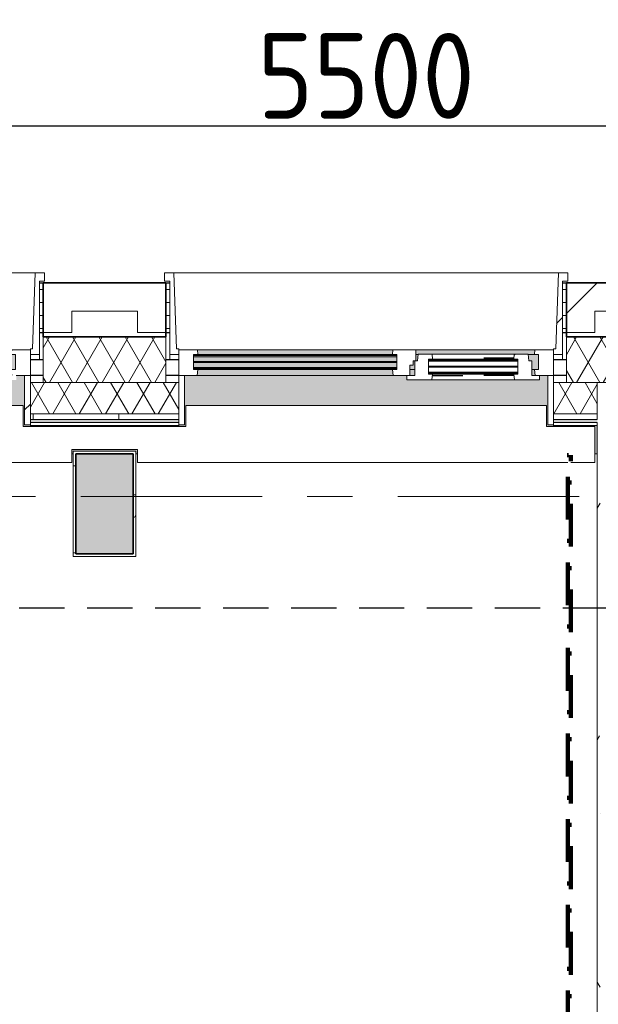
# Model space of a CAD drawing. Extents: x 2820 to 91013, y 1478 to 38178.
# Tile 39 of 182: x 17053 to 19080, y 34049 to 37500. Entities that reach past the tile are written whole.
import ezdxf

# ---------------------------------------------------------------- set-up
doc = ezdxf.new("R2010")
doc.units = 0
doc.header["$LTSCALE"] = 50
doc.header["$PDSIZE"] = -5
for name, pattern in [('HIDDEN2', [4.7625, 3.175, -1.5875]), ('Onderlegger 2e verdieping$0$brandscheiding 2', [6, 0, -1.5, 3, -1.5]), ('Onderlegger 2e verdieping$0$gestippeld_2_', [6.35, 3.175, -3.175]), ('Onderlegger 2e verdieping$0$stramien', [22.225, 12.7, -3.175, 3.175, -3.175])]:
    doc.linetypes.add(name, pattern=pattern)
doc.layers.get('0').update_dxf_attribs({"linetype": 'CONTINUOUS'})
doc.layers.get('DEFPOINTS').update_dxf_attribs({"linetype": 'CONTINUOUS'})
doc.layers.add('AS-M38--_F123--_Wandlengte', color=1, linetype='CONTINUOUS')
doc.layers.add('IWTEKST', color=2, linetype='CONTINUOUS')
for name, color, linetype, lineweight in [('Onderlegger 2e verdieping$0$A-DETL-MBND', 8, 'CONTINUOUS', 18), ('Onderlegger 2e verdieping$0$A-FLOR-OTLN', 8, 'CONTINUOUS', 18), ('Onderlegger 2e verdieping$0$A-GENM', 8, 'CONTINUOUS', 18), ('Onderlegger 2e verdieping$0$A-GLAZ', 8, 'CONTINUOUS', 25), ('Onderlegger 2e verdieping$0$A-GLAZ-GLAS', 8, 'CONTINUOUS', 25), ('Onderlegger 2e verdieping$0$A-WALL', 8, 'CONTINUOUS', 25), ('Onderlegger 2e verdieping$0$A-WALL-MBNI', 8, 'CONTINUOUS', 25), ('Onderlegger 2e verdieping$0$A-WALL-PATT', 8, 'CONTINUOUS', 50), ('Onderlegger 2e verdieping$0$I-WALL', 8, 'CONTINUOUS', 25), ('Onderlegger 2e verdieping$0$S-COLS', 8, 'CONTINUOUS', 18), ('Onderlegger 2e verdieping$0$S-GRID', 8, 'CONTINUOUS', 18)]:
    doc.layers.add(name, color=color, linetype=linetype, lineweight=lineweight)
doc.styles.get("Standard").update_dxf_attribs({"font": 'isocp.shx'})
doc.dimstyles.new('CWall_F2_Wandlengte', dxfattribs={"dimscale": 50, "dimtxt": 2.5, "dimasz": 2, "dimexe": 1, "dimexo": 1, "dimgap": 0.5, "dimtad": 1, "dimdec": 0, "dimdsep": 46, "dimtxsty": 'Standard', "dimcen": 2.5, "dimclrt": 2, "dimadec": 0, "dimazin": 0, "dimtfac": 1, "dimtdec": 0, "dimtix": 1, "dimtmove": 2, "dimatfit": 0, "dimfxl": 0, "dimtolj": 1, "dimtzin": 0, "dimarcsym": 0})
pattern_1 = [(0, (4516.597, 41853.943), (0, 45.688), []), (90, (4516.6, 41853.94), (-105, 45.688), [45.688, -45.688])]
pattern_2 = [(0, (0, 0), (406.4, 101.6), [33.528, -271.272, 33.528, -271.272, -1625.6]), (0, (0, 0), (406.4, 101.6), [-609.6, 33.528, -576.072, 33.528, -271.272, -711.2]), (0, (0, 0), (406.4, 101.6), [-1524, 33.528, -169.672, 33.528, -474.472]), (120, (152.4, 50.8), (-291.18818, 301.15272), [33.528, -271.272, 33.528, -271.272, -1625.6]), (120, (152.4, 50.8), (-291.18818, 301.15272), [-609.6, 33.528, -576.072, 33.528, -271.272, -711.2]), (120, (152.4, 50.8), (-291.18818, 301.15272), [-1524, 33.528, -169.672, 33.528, -474.472]), (240, (203.2, 254), (-115.21182, -402.75272), [33.528, -271.272, 33.528, -271.272, -1625.6]), (240, (203.2, 254), (-115.21182, -402.75272), [-609.6, 33.528, -576.072, 33.528, -271.272, -711.2]), (240, (203.2, 254), (-115.21182, -402.75272), [-1524, 33.528, -169.672, 33.528, -474.472])]
pattern_3 = [(45, (-16433.26, -36403.2), (-212.132, 212.132), [])]
pattern_4 = [(45, (-18266.6, -36403.2), (-212.132, 212.132), [])]

# ---------------------------------------------------------------- blocks, each defined once
blk = doc.blocks.new('Onderlegger 2e verdieping$0$65_KU_brandscheiding_v1 - 60m 2-7780793-Plotview 2e Verdieping - schaal 1 op 100')
at = {"layer": 'Onderlegger 2e verdieping$0$A-GENM', "linetype": 'Onderlegger 2e verdieping$0$brandscheiding 2', "lineweight": 100}
for p, q in [((3996.4, -100), (0, -100)), ((0, -100), (0, -110)), ((0, -110), (3996.4, -110))]:
    blk.add_line(p, q, dxfattribs=at)
blk = doc.blocks.new('Onderlegger 2e verdieping$0$42_KA leemstuc betonkolomafwerking - Type-V81-Plotview 2e Verdieping - schaal 1 op 100')
at = {"layer": 'Onderlegger 2e verdieping$0$A-GENM'}
h = blk.add_hatch(dxfattribs=at)
h.set_pattern_fill('FP_134', color=256, style=0, pattern_type=2)
h.set_pattern_definition([(0, (-17516.93, -35895.2), (406.4, 101.6), [33.528, -271.272, 33.528, -1896.872]), (0, (-17516.93, -35895.2), (406.4, 101.6), [-338.328, -271.272, 33.528, -576.072, -1016]), (0, (-17516.93, -35895.2), (406.4, 101.6), [-1219.2, 33.528, -271.272, 33.528, -677.672]), (0, (-17516.93, -35895.2), (406.4, 101.6), [-1557.528, -169.672, 33.528, -474.472]), (120, (-17364.53, -35844.4), (-291.18818, 301.15272), [33.528, -271.272, 33.528, -1896.872]), (120, (-17364.53, -35844.4), (-291.18818, 301.15272), [-338.328, -271.272, 33.528, -576.072, -1016]), (120, (-17364.53, -35844.4), (-291.18818, 301.15272), [-1219.2, 33.528, -271.272, 33.528, -677.672]), (120, (-17364.53, -35844.4), (-291.18818, 301.15272), [-1557.528, -169.672, 33.528, -474.472]), (240, (-17313.73, -35641.2), (-115.21182, -402.75272), [33.528, -271.272, 33.528, -1896.872]), (240, (-17313.73, -35641.2), (-115.21182, -402.75272), [-338.328, -271.272, 33.528, -576.072, -1016]), (240, (-17313.73, -35641.2), (-115.21182, -402.75272), [-1219.2, 33.528, -271.272, 33.528, -677.672]), (240, (-17313.73, -35641.2), (-115.21182, -402.75272), [-1557.528, -169.672, 33.528, -474.472])])
h.paths.add_polyline_path([(-277, -277), (-57, -277), (-57, 93), (-277, 93), (-277, 89.1)], flags=0)
h.paths.add_polyline_path([(-67, -267), (-267, -267), (-267, 83), (-67, 83)], flags=0)
for p, q in [((-57, 93), (-277, 93)), ((-277, 93), (-277, -277)), ((-267, 83), (-67, 83)), ((-267, -267), (-267, 83)), ((-67, 83), (-67, -267)), ((-57, -277), (-57, 93)), ((-67, -267), (-267, -267)), ((-277, -277), (-57, -277))]:
    blk.add_line(p, q, dxfattribs=at)
blk = doc.blocks.new('Onderlegger 2e verdieping$0$31_KA_Houten kozijn metselwerkgevel met draaiend deel verdieping - 31_KA_Houten kozijn metselwerkgevel met draaiend deel verdieping-V167-Plotview 2e Verdieping - schaal 1 op 100')
at = {"layer": 'Onderlegger 2e verdieping$0$A-GLAZ', "lineweight": 18}
h = blk.add_hatch(dxfattribs=at)
h.set_pattern_fill('FP_293', color=256, style=0, pattern_type=2)
h.set_pattern_definition(pattern_3)
h.paths.add_polyline_path([(-656.5, -76.9), (-656.5, -56.9), (-664.2, -56.9), (-673.9, 210.1), (-706.5, 210.1), (-706.5, 180.1), (-688.5, 180.1), (-688.5, -76.9)], flags=0)
at = {"layer": 'Onderlegger 2e verdieping$0$A-GLAZ'}
h = blk.add_hatch(color=256, dxfattribs=at)
h.paths.add_polyline_path([(-589.5, -77), (92, -77), (93.6, -60), (-591.1, -60)], flags=0)
h.paths.add_polyline_path([(182.1, -77), (182.2, -76), (589.5, -77), (591.1, -60), (174, -60), (174, -77), (180.5, -77)], flags=0)
h = blk.add_hatch(color=256, dxfattribs=at)
h.paths.add_polyline_path([(-604.5, -129.8), (107, -129.8), (107, -126.3), (-604.5, -126.3)], flags=0)
h.paths.add_polyline_path([(152.5, -129.8), (170, -129.8), (170, -99), (165, -99), (165, -114), (152.5, -114), (152.5, -126.3)], flags=0)
h.paths.add_polyline_path([(589.5, -129.8), (604.5, -129.8), (604.5, -77), (567.9, -77), (569.5, -99), (580, -99), (580, -129.8)], flags=0)
h.paths.add_polyline_path([(-604.5, -122.3), (107, -122.3), (107, -105.3), (-604.5, -105.3)], flags=0)
h.paths.add_polyline_path([(-390.3, -101.3), (107, -101.3), (107, -84.3), (-604.5, -84.3), (-604.5, -101.3), (-586.3, -101.3)], flags=0)
h.paths.add_polyline_path([(180.5, -99), (182.1, -77), (174, -77), (174, -99)], flags=0)
h.paths.add_polyline_path([(-584, -80.3), (107, -80.3), (107, -77), (-604.5, -77), (-604.5, -80.3), (-589.5, -80.3)], flags=0)
h = blk.add_hatch(color=256, dxfattribs=at)
h.paths.add_polyline_path([(-390.3, -150), (94.3, -150), (92, -129.8), (-589.5, -129.8), (-591.8, -150), (-589.5, -150)], flags=0)
h.paths.add_polyline_path([(152.5, -150), (170, -150), (170, -129.8), (152.5, -129.8), (152.5, -145.8)], flags=0)
h.paths.add_polyline_path([(589.5, -150), (591.8, -150), (589.5, -129.8), (580, -129.8), (580, -150)], flags=0)
blk.add_hatch(color=256, dxfattribs=at).paths.add_polyline_path([(631.5, -328.5), (656.5, -328.5), (656.5, -323.5), (636.5, -323.5), (636.5, -150), (607, -150), (607, -166), (143, -166), (143, -150), (-636.5, -150), (-636.5, -323.5), (-656.5, -323.5), (-656.5, -328.5), (-631.5, -328.5), (-631.5, -255), (631.5, -255), (631.5, -323.5)], flags=0)
at = {"layer": 'Onderlegger 2e verdieping$0$A-GLAZ', "lineweight": 18}
h = blk.add_hatch(dxfattribs=at)
h.set_pattern_fill('FP_293', color=256, style=0, pattern_type=2)
h.set_pattern_definition(pattern_3)
h.paths.add_polyline_path([(-636.5, -323.5), (-636.5, -150), (-656.5, -150), (-656.5, -323.5)], flags=0)
h.paths.add_polyline_path([(656.5, -323.5), (656.5, -150), (636.5, -150), (636.5, -323.5)], flags=0)
for p, q in [((-706.5, 210.1), (-673.9, 210.1)), ((-706.5, 180.1), (-706.5, 210.1)), ((-673.9, 210.1), (-664.2, -56.9)), ((-673.9, 210.1), (673.9, 210.1)), ((673.9, 210.1), (664.2, -56.9)), ((706.5, 210.1), (673.9, 210.1)), ((706.5, 180.1), (706.5, 210.1)), ((-688.5, 180.1), (-706.5, 180.1)), ((-688.5, -76.9), (-688.5, 180.1)), ((688.5, -76.9), (688.5, 180.1)), ((688.5, 180.1), (706.5, 180.1)), ((-664.2, -56.9), (-656.5, -56.9)), ((-656.5, -56.9), (-656.5, -76.9)), ((-656.5, -150), (-656.5, -60)), ((-656.5, -60), (-591.1, -60)), ((-591.1, -60), (93.6, -60)), ((-591.1, -60), (-589.5, -77)), ((92, -77), (93.6, -60)), ((93.6, -60), (174, -60)), ((174, -60), (174, -99)), ((174, -60), (591.1, -60)), ((589.5, -77), (591.1, -60)), ((591.1, -60), (656.5, -60)), ((664.2, -56.9), (656.5, -56.9)), ((656.5, -56.9), (656.5, -76.9)), ((656.5, -60), (656.5, -150)), ((-656.5, -76.9), (-688.5, -76.9)), ((-688.5, -76.9), (-688.5, -94.9)), ((-604.5, -77), (-604.5, -80.3)), ((-589.5, -77), (-604.5, -77)), ((-604.5, -84.3), (-604.5, -101.3)), ((92, -77), (-589.5, -77)), ((107, -77), (92, -77)), ((107, -80.3), (107, -77)), ((107, -101.3), (107, -84.3)), ((165, -99), (165, -114)), ((170, -99), (165, -99)), ((182.1, -77), (174, -77)), ((589.5, -77), (567.9, -77)), ((604.5, -77), (589.5, -77)), ((604.5, -129.8), (604.5, -77)), ((656.5, -76.9), (688.5, -76.9)), ((688.5, -94.9), (688.5, -76.9)), ((-604.5, -105.3), (-604.5, -122.3)), ((-604.5, -126.3), (-604.5, -129.8)), ((-604.5, -129.8), (-589.5, -129.8)), ((-589.5, -129.8), (-591.8, -150)), ((-589.5, -129.8), (92, -129.8)), ((92, -129.8), (107, -129.8)), ((94.3, -150), (92, -129.8)), ((107, -122.3), (107, -105.3)), ((107, -129.8), (107, -126.3)), ((152.5, -114), (152.5, -150)), ((165, -114), (152.5, -114)), ((152.5, -129.8), (170, -129.8)), ((580, -129.8), (589.5, -129.8)), ((589.5, -129.8), (604.5, -129.8)), ((591.8, -150), (589.5, -129.8)), ((-656.5, -150), (-636.5, -150)), ((-656.5, -323.5), (-656.5, -150)), ((-591.8, -150), (-656.5, -150)), ((-636.5, -150), (-636.5, -323.5)), ((94.3, -150), (-591.8, -150)), ((143, -150), (94.3, -150)), ((656.5, -150), (607, -150)), ((636.5, -150), (656.5, -150)), ((636.5, -323.5), (636.5, -150)), ((656.5, -150), (656.5, -323.5)), ((-636.5, -323.5), (-656.5, -323.5)), ((-656.5, -328.5), (-656.5, -323.5)), ((656.5, -323.5), (636.5, -323.5)), ((656.5, -323.5), (656.5, -328.5))]:
    blk.add_line(p, q, dxfattribs=at)
blk = doc.blocks.new('Onderlegger 2e verdieping$0$31_KA_Houten kozijn metselwerkgevel met draaiend deel verdieping - 31_KA_Houten kozijn metselwerkgevel met draaiend deel verdieping-V168-Plotview 2e Verdieping - schaal 1 op 100')
at = {"layer": 'Onderlegger 2e verdieping$0$A-GLAZ', "lineweight": 18}
h = blk.add_hatch(dxfattribs=at)
h.set_pattern_fill('FP_294', color=256, style=0, pattern_type=2)
h.set_pattern_definition(pattern_4)
h.paths.add_polyline_path([(656.5, -76.9), (688.5, -76.9), (688.5, 180.1), (706.5, 180.1), (706.5, 210.1), (673.9, 210.1), (664.2, -56.9), (656.5, -56.9)], flags=0)
h = blk.add_hatch(dxfattribs=at)
h.set_pattern_fill('FP_294', color=256, style=0, pattern_type=2)
h.set_pattern_definition(pattern_4)
h.paths.add_polyline_path([(-591.8, -150), (-589.5, -129.8), (-604.5, -129.8), (-604.5, -77), (-589.5, -77), (-591.1, -60), (-656.5, -60), (-656.5, -150)], flags=0)
h.paths.add_polyline_path([(591.8, -150), (656.5, -150), (656.5, -60), (591.1, -60), (589.5, -77), (604.5, -77), (604.5, -129.8), (589.5, -129.8)], flags=0)
at = {"layer": 'Onderlegger 2e verdieping$0$A-GLAZ'}
h = blk.add_hatch(color=256, dxfattribs=at)
h.paths.add_polyline_path([(-589.5, -77), (92, -77), (93.6, -60), (-591.1, -60)], flags=0)
h.paths.add_polyline_path([(182.1, -77), (182.2, -76), (589.5, -77), (591.1, -60), (174, -60), (174, -77), (180.5, -77)], flags=0)
h = blk.add_hatch(color=256, dxfattribs=at)
h.paths.add_polyline_path([(-604.5, -129.8), (107, -129.8), (107, -126.3), (-604.5, -126.3)], flags=0)
h.paths.add_polyline_path([(152.5, -129.8), (170, -129.8), (170, -99), (165, -99), (165, -114), (152.5, -114), (152.5, -126.3)], flags=0)
h.paths.add_polyline_path([(589.5, -129.8), (604.5, -129.8), (604.5, -77), (567.9, -77), (569.5, -99), (580, -99), (580, -129.8)], flags=0)
h.paths.add_polyline_path([(-604.5, -122.3), (107, -122.3), (107, -105.3), (-604.5, -105.3)], flags=0)
h.paths.add_polyline_path([(-389, -101.3), (107, -101.3), (107, -84.3), (-604.5, -84.3), (-604.5, -101.3), (-586.3, -101.3)], flags=0)
h.paths.add_polyline_path([(174, -99), (180.5, -99), (182.1, -77), (174, -77), (174, -84.3)], flags=0)
h.paths.add_polyline_path([(-584, -80.3), (107, -80.3), (107, -77), (-604.5, -77), (-604.5, -80.3), (-589.5, -80.3)], flags=0)
h = blk.add_hatch(color=256, dxfattribs=at)
h.paths.add_polyline_path([(-389, -150), (94.3, -150), (92, -129.8), (-589.5, -129.8), (-591.8, -150), (-589.5, -150)], flags=0)
h.paths.add_polyline_path([(152.5, -150), (170, -150), (170, -129.8), (152.5, -129.8), (152.5, -145.8)], flags=0)
h.paths.add_polyline_path([(589.5, -150), (591.8, -150), (589.5, -129.8), (580, -129.8), (580, -150)], flags=0)
blk.add_hatch(color=256, dxfattribs=at).paths.add_polyline_path([(656.5, -328.5), (656.5, -323.5), (636.5, -323.5), (636.5, -150), (607, -150), (607, -166), (143, -166), (143, -150), (-636.5, -150), (-636.5, -323.5), (-656.5, -323.5), (-656.5, -328.5), (-631.5, -328.5), (-631.5, -255), (631.5, -255), (631.5, -328.5), (636.5, -328.5)], flags=0)
at = {"layer": 'Onderlegger 2e verdieping$0$A-GLAZ', "lineweight": 18}
for p, q in [((-706.5, 210.1), (-673.9, 210.1)), ((-706.5, 180.1), (-706.5, 210.1)), ((-673.9, 210.1), (-664.2, -56.9)), ((-673.9, 210.1), (673.9, 210.1)), ((673.9, 210.1), (664.2, -56.9)), ((706.5, 210.1), (673.9, 210.1)), ((706.5, 180.1), (706.5, 210.1)), ((-688.5, 180.1), (-706.5, 180.1)), ((-688.5, -76.9), (-688.5, 180.1)), ((688.5, -76.9), (688.5, 180.1)), ((688.5, 180.1), (706.5, 180.1)), ((-664.2, -56.9), (-656.5, -56.9)), ((-656.5, -56.9), (-656.5, -76.9)), ((-656.5, -150), (-656.5, -60)), ((-656.5, -60), (-591.1, -60)), ((-591.1, -60), (93.6, -60)), ((-591.1, -60), (-589.5, -77)), ((92, -77), (93.6, -60)), ((93.6, -60), (174, -60)), ((174, -60), (174, -99)), ((174, -60), (591.1, -60)), ((589.5, -77), (591.1, -60)), ((591.1, -60), (656.5, -60)), ((664.2, -56.9), (656.5, -56.9)), ((656.5, -56.9), (656.5, -76.9)), ((656.5, -60), (656.5, -150)), ((-656.5, -76.9), (-688.5, -76.9)), ((-688.5, -76.9), (-688.5, -94.9)), ((-604.5, -77), (-604.5, -80.3)), ((-589.5, -77), (-604.5, -77)), ((-604.5, -84.3), (-604.5, -101.3)), ((92, -77), (-589.5, -77)), ((107, -77), (92, -77)), ((107, -80.3), (107, -77)), ((107, -101.3), (107, -84.3)), ((165, -99), (165, -114)), ((170, -99), (165, -99)), ((182.1, -77), (174, -77)), ((589.5, -77), (567.9, -77)), ((604.5, -77), (589.5, -77)), ((604.5, -129.8), (604.5, -77)), ((656.5, -76.9), (688.5, -76.9)), ((688.5, -94.9), (688.5, -76.9)), ((-604.5, -105.3), (-604.5, -122.3)), ((-604.5, -126.3), (-604.5, -129.8)), ((-604.5, -129.8), (-589.5, -129.8)), ((-589.5, -129.8), (-591.8, -150)), ((-589.5, -129.8), (92, -129.8)), ((92, -129.8), (107, -129.8)), ((94.3, -150), (92, -129.8)), ((107, -122.3), (107, -105.3)), ((107, -129.8), (107, -126.3)), ((152.5, -114), (152.5, -150)), ((165, -114), (152.5, -114)), ((152.5, -129.8), (170, -129.8)), ((580, -129.8), (589.5, -129.8)), ((589.5, -129.8), (604.5, -129.8)), ((591.8, -150), (589.5, -129.8)), ((-656.5, -150), (-636.5, -150)), ((-656.5, -323.5), (-656.5, -150)), ((-591.8, -150), (-656.5, -150)), ((-636.5, -150), (-636.5, -323.5)), ((94.3, -150), (-591.8, -150)), ((143, -150), (94.3, -150)), ((656.5, -150), (607, -150)), ((636.5, -150), (656.5, -150)), ((636.5, -323.5), (636.5, -150)), ((656.5, -150), (656.5, -323.5)), ((-636.5, -323.5), (-656.5, -323.5)), ((-656.5, -328.5), (-656.5, -323.5)), ((656.5, -323.5), (636.5, -323.5)), ((656.5, -323.5), (656.5, -328.5))]:
    blk.add_line(p, q, dxfattribs=at)
blk = doc.blocks.new('Onderlegger 2e verdieping$0$31_KA_Houten kozijn metselwerkgevel triple glas - Type-9950180-Plotview 2e Verdieping - schaal 1 op 100')
at = {"layer": 'Onderlegger 2e verdieping$0$A-GLAZ'}
for points in [[(0, 42), (711.5, 42), (711.5, 46), (0, 46)], [(0, 21), (711.5, 21), (711.5, 25), (0, 25)], [(0, 0), (711.5, 0), (711.5, 4), (0, 4)]]:
    blk.add_hatch(color=256, dxfattribs=at).paths.add_polyline_path(points, flags=0)
at = {"layer": 'Onderlegger 2e verdieping$0$A-GLAZ', "lineweight": 18}
for p, q in [((0, 46), (711.5, 46)), ((0, 42), (0, 46)), ((711.5, 42), (0, 42)), ((711.5, 46), (711.5, 42)), ((0, 25), (711.5, 25)), ((0, 21), (0, 25)), ((711.5, 21), (0, 21)), ((0, 4), (711.5, 4)), ((0, 0), (0, 4)), ((711.5, 0), (0, 0)), ((711.5, 25), (711.5, 21)), ((711.5, 4), (711.5, 0))]:
    blk.add_line(p, q, dxfattribs=at)
blk = doc.blocks.new('Onderlegger 2e verdieping$0$31_KA_Houten kozijn draaiend deel metselwerkgevel - Type-V187-Plotview 2e Verdieping - schaal 1 op 100')
at = {"layer": 'Onderlegger 2e verdieping$0$A-GLAZ-GLAS', "lineweight": 18}
h = blk.add_hatch(dxfattribs=at)
h.set_pattern_fill('FP_308', color=256, style=0, pattern_type=2)
h.set_pattern_definition([(45, (-18436.6, -36253.2), (-707.107, 707.107), []), (135, (-18436.6, -36253.2), (-707.107, -707.107), [])])
h.paths.add_polyline_path([(52.6, -16), (60.7, -16), (63, 4.2), (48, 4.2), (48, 57), (63, 57), (61.4, 74), (12.2, 74), (10.5, 51), (0, 51), (0, 0), (-27, 0), (-27, -16)], flags=0)
h.paths.add_polyline_path([(358.4, -16), (437, -16), (437, 0), (410, 0), (410, 51), (399.5, 51), (397.8, 74), (348.6, 74), (347, 57), (362, 57), (362, 4.2), (347, 4.2), (349.3, -16)], flags=0)
at = {"layer": 'Onderlegger 2e verdieping$0$A-GLAZ', "lineweight": 18}
for p, q in [((10.5, 51), (12.2, 74)), ((12.2, 74), (61.4, 74)), ((61.4, 74), (63, 57)), ((61.4, 74), (348.6, 74)), ((347, 57), (348.6, 74)), ((348.6, 74), (397.8, 74)), ((397.8, 74), (399.5, 51)), ((0, 51), (10.5, 51)), ((0, 0), (0, 51)), ((48, 57), (48, 53.5)), ((63, 57), (48, 57)), ((48, 49.5), (48, 32.5)), ((347, 57), (63, 57)), ((362, 57), (347, 57)), ((362, 53.5), (362, 57)), ((362, 32.5), (362, 49.5)), ((399.5, 51), (410, 51)), ((410, 51), (410, 0)), ((-27, 0), (0, 0)), ((-27, -16), (-27, 0)), ((48, 28.5), (48, 11.5)), ((48, 7.5), (48, 4.2)), ((48, 4.2), (63, 4.2)), ((63, 4.2), (60.7, -16)), ((63, 4.2), (347, 4.2)), ((347, 4.2), (362, 4.2)), ((349.3, -16), (347, 4.2)), ((362, 11.5), (362, 28.5)), ((362, 4.2), (362, 7.5)), ((410, 0), (437, 0)), ((60.7, -16), (-27, -16)), ((349.3, -16), (60.7, -16)), ((437, -16), (349.3, -16)), ((437, 0), (437, -16))]:
    blk.add_line(p, q, dxfattribs=at)
at = {"layer": 'Onderlegger 2e verdieping$0$A-GLAZ', "linetype": 'Onderlegger 2e verdieping$0$gestippeld_2_'}
blk.add_line((347.3, 60), (241.8, 60), dxfattribs=at)
at = {"layer": 'Onderlegger 2e verdieping$0$A-GLAZ-GLAS'}
for p, q in [((62.5, 0), (168.2, 0)), ((347.5, 0), (241.8, 0))]:
    blk.add_line(p, q, dxfattribs=at)
blk = doc.blocks.new('Onderlegger 2e verdieping$0$31_KA_Houten kozijn metselwerkgevel triple glas - Type-9950181-Plotview 2e Verdieping - schaal 1 op 100')
at = {"layer": 'Onderlegger 2e verdieping$0$A-GLAZ'}
for points in [[(0, 42), (314, 42), (314, 46), (0, 46)], [(314, 21), (314, 25), (0, 25), (0, 21), (300.8, 21)], [(314, 0), (314, 4), (0, 4), (0, 0), (300.8, 0)]]:
    blk.add_hatch(color=256, dxfattribs=at).paths.add_polyline_path(points, flags=0)
at = {"layer": 'Onderlegger 2e verdieping$0$A-GLAZ', "lineweight": 18}
for p, q in [((0, 46), (314, 46)), ((0, 42), (0, 46)), ((314, 42), (0, 42)), ((314, 46), (314, 42)), ((0, 25), (314, 25)), ((0, 21), (0, 25)), ((314, 21), (0, 21)), ((0, 4), (314, 4)), ((0, 0), (0, 4)), ((314, 0), (0, 0)), ((314, 25), (314, 21)), ((314, 4), (314, 0))]:
    blk.add_line(p, q, dxfattribs=at)
blk = doc.blocks.new('Onderlegger 2e verdieping$0$43_KA_stucwerk tegen borstwering onderkant verdieping - 43_KA_stucwerk tegen borstwering onderkant verdieping-10157448-Plotview 2e Verdieping - schaal 1 op 100')
at = {"layer": 'Onderlegger 2e verdieping$0$A-DETL-MBND'}
h = blk.add_hatch(color=256, dxfattribs=at)
h.paths.add_polyline_path([(54284.3, 2828.2), (54286.6, 2828.2), (54286.6, 3088), (54283.1, 3088), (54282, 2828.4), (54284.3, 2828.2)], flags=0)
h.paths.add_polyline_path([(54283.1, 4401), (54286.6, 4401), (54286.6, 4921.4), (54283.1, 4921.4), (54283.1, 4551.5)], flags=0)
h.paths.add_polyline_path([(54283.1, 6234.4), (54286.6, 6234.4), (54286.6, 6754.7), (54283.1, 6754.7), (54283.1, 6384.9)], flags=0)
h.paths.add_polyline_path([(54283.1, 8067.7), (54286.6, 8067.7), (54286.6, 8588.1), (54283.1, 8588.1), (54283.1, 8157.6)], flags=0)
h.paths.add_polyline_path([(54286.6, 9901.1), (54286.6, 10421.4), (54283.1, 10421.4), (54283.1, 9901.1)], flags=0)
h.paths.add_polyline_path([(54286.6, 11734.4), (54286.6, 12254.7), (54283.1, 12254.7), (54283.1, 11734.4)], flags=0)
h.paths.add_polyline_path([(54286.6, 13567.7), (54286.6, 14088.7), (54283.1, 14088.7), (54283.1, 13567.7)], flags=0)
h.paths.add_polyline_path([(54283.1, 15401.7), (54286.6, 15401.7), (54286.6, 15922), (54283.1, 15922), (54283.1, 15551.5)], flags=0)
h.paths.add_polyline_path([(54286.6, 17235), (54286.6, 17755.4), (54283.1, 17755.4), (54283.1, 17235)], flags=0)
h.paths.add_polyline_path([(54286.6, 19068.4), (54286.6, 19588), (54283.1, 19588), (54283.1, 19068.4)], flags=0)
h.paths.add_polyline_path([(54283.1, 20901), (54286.6, 20901), (54286.6, 21421.4), (54283.1, 21421.4), (54283.1, 21051.5)], flags=0)
h.paths.add_polyline_path([(54286.6, 22734.4), (54286.6, 23254.7), (54283.1, 23254.7), (54283.1, 22734.4)], flags=0)
h.paths.add_polyline_path([(54283.1, 24567.7), (54286.6, 24567.7), (54286.6, 25088), (54283.1, 25088), (54283.1, 24600.6)], flags=0)
h.paths.add_polyline_path([(54286.6, 26401), (54286.6, 26921.4), (54283.1, 26921.4), (54283.1, 26401)], flags=0)
h.paths.add_polyline_path([(54283.1, 28234.4), (54286.6, 28234.4), (54286.6, 28754.7), (54283.1, 28754.7), (54283.1, 28384.9)], flags=0)
h.paths.add_polyline_path([(54283.1, 30067.7), (54286.6, 30067.7), (54286.6, 30588), (54283.1, 30588), (54283.1, 30081.6)], flags=0)
h.paths.add_polyline_path([(54283.1, 31901), (54286.6, 31901), (54286.6, 32421.4), (54283.1, 32421.4), (54283.1, 32051.5)], flags=0)
h.paths.add_polyline_path([(54283.1, 33734.4), (54286.6, 33734.4), (54286.6, 34255.4), (54283.1, 34255.4), (54283.1, 33876.2)], flags=0)
h.paths.add_polyline_path([(54283.5, 35568.4), (54286.6, 35568.4), (54286.6, 36078.2), (54036.6, 36078.2), (54036.6, 35988.2), (54196.6, 35988.2), (54196.6, 35827.9), (54283.1, 35827.9), (54283.4, 35568.4)], flags=0)
h.paths.add_polyline_path([(19068.1, 35978.2), (19076.6, 35978.2), (19076.6, 36078.2), (18923.1, 36078.2), (18923.1, 36074.7), (19068.1, 36074.7), (19068.1, 35978.3)], flags=0)
h.paths.add_polyline_path([(17234.8, 35978.2), (17239.9, 35978.2), (17240, 35988.2), (17460, 35988.2), (17460, 35978.2), (17464.9, 35978.2), (17464.9, 35993.2), (17234.8, 35993.2), (17234.8, 35984.3)], flags=0)
h.paths.add_polyline_path([(15631.6, 35978.2), (15631.6, 35993.2), (15401.4, 35993.2), (15401.4, 35978.2), (15406.6, 35978.2), (15406.6, 35988.2), (15626.6, 35988.2), (15626.6, 35978.2)], flags=0)
h.paths.add_polyline_path([(13568.1, 35978.2), (13573.3, 35978.2), (13573.3, 35988.2), (13635.8, 35989.2), (13635.8, 35993.2), (13568.1, 35993.2), (13568.1, 35984.3)], flags=0)
h.paths.add_polyline_path([(13798.3, 35978.2), (13798.3, 35993.2), (13730.8, 35993.2), (13730.8, 35988.2), (13793.3, 35988.2), (13793.3, 35978.2)], flags=0)
h.paths.add_polyline_path([(11739.9, 35978.2), (11740, 35988.2), (11802.4, 35989), (11802.4, 35993.2), (11734.8, 35993.2), (11734.8, 35978.2)], flags=0)
h.paths.add_polyline_path([(11964.9, 35978.2), (11964.9, 35993.2), (11897.4, 35993.2), (11897.4, 35988.2), (11960, 35988.2), (11960, 35978.2)], flags=0)
h.paths.add_polyline_path([(9906.6, 35978.2), (9906.6, 35988.2), (9969.1, 35988.2), (9969.1, 35993.2), (9901.4, 35993.2), (9901.4, 35978.2)], flags=0)
h.paths.add_polyline_path([(10126.6, 35978.2), (10131.6, 35978.2), (10131.6, 35993.2), (10064.1, 35993.2), (10064.1, 35988.2), (10126.6, 35988.2), (10126.6, 35984.3)], flags=0)
h.paths.add_polyline_path([(8298.3, 35978.2), (8298.3, 35993.2), (8068.1, 35993.2), (8068.1, 35978.2), (8073.3, 35978.2), (8073.3, 35988.2), (8293.3, 35988.2), (8293.3, 35978.2)], flags=0)
h.paths.add_polyline_path([(6460, 35978.2), (6464.9, 35978.2), (6464.9, 35993.2), (6234.8, 35993.2), (6234.8, 35978.2), (6239.9, 35978.2), (6240, 35988.2), (6460, 35988.2), (6460, 35984.3)], flags=0)
h.paths.add_polyline_path([(4631.6, 35978.2), (4631.6, 35993.2), (4516.6, 35993.2), (4516.6, 35988.2), (4626.6, 35988.2), (4626.6, 35978.2)], flags=0)
h.paths.add_polyline_path([(12067.7, 36074.7), (12110.1, 36074.7), (12110.1, 36078.2), (11897.4, 36078.2), (11897.4, 36074.7), (11964.9, 36074.7)], flags=0)
h.paths.add_polyline_path([(15776.8, 36074.7), (15776.8, 36078.2), (15256.4, 36078.2), (15256.4, 36074.7), (15737.1, 36074.7)], flags=0)
h.paths.add_polyline_path([(17089.8, 36074.7), (17610.1, 36074.7), (17610.1, 36078.2), (17089.8, 36078.2)], flags=0)
h.paths.add_polyline_path([(13423.1, 36074.7), (13635.8, 36074.7), (13635.8, 36078.2), (13423.1, 36078.2)], flags=0)
h.paths.add_polyline_path([(10131.6, 36074.7), (10276.8, 36074.7), (10276.8, 36078.2), (10064.1, 36078.2), (10064.1, 36074.7)], flags=0)
h.paths.add_polyline_path([(11734.8, 36074.7), (11802.4, 36074.7), (11802.4, 36078.2), (11589.8, 36078.2), (11589.8, 36074.7)], flags=0)
h.paths.add_polyline_path([(9969.1, 36074.7), (9969.1, 36078.2), (9756.4, 36078.2), (9756.4, 36074.7), (9927.2, 36074.7)], flags=0)
h.paths.add_polyline_path([(13730.8, 36074.7), (13943.4, 36074.7), (13943.4, 36078.2), (13730.8, 36078.2)], flags=0)
h.paths.add_polyline_path([(8443.4, 36074.7), (8443.4, 36078.2), (7923.1, 36078.2), (7923.1, 36074.7), (8398.3, 36074.7)], flags=0)
h.paths.add_polyline_path([(4631.6, 36074.7), (4776.8, 36074.7), (4776.8, 36078.2), (4516.6, 36078.2), (4516.6, 36074.7), (4557, 36074.7)], flags=0)
h.paths.add_polyline_path([(6089.8, 36074.7), (6610.1, 36074.7), (6610.1, 36078.2), (6089.8, 36078.2)], flags=0)
for p, q in [((17089.8, 36078.2), (17610.1, 36078.2)), ((18923.1, 36078.2), (19076.6, 36078.2))]:
    blk.add_line(p, q, dxfattribs=at)
blk = doc.blocks.new('Onderlegger 2e verdieping$0$vensterbank tweede verdieping - vensterbank tweede verdieping-11898810-Plotview 2e Verdieping - schaal 1 op 100')
at = {"layer": 'Onderlegger 2e verdieping$0$A-GLAZ', "lineweight": 18}
for p, q in [((17064.8, 36148.2), (15801.8, 36148.2)), ((17064.8, 36074.7), (17064.8, 36148.2)), ((18898.1, 36148.2), (17635.1, 36148.2)), ((17635.1, 36148.2), (17635.1, 36074.7)), ((18898.1, 36074.7), (18898.1, 36148.2)), ((17635.1, 36074.7), (17064.8, 36074.7)), ((19068.1, 36074.7), (18898.1, 36074.7)), ((19068.1, 35948.2), (19068.1, 36074.7)), ((17234.8, 35948.2), (17234.8, 35993.2)), ((17234.8, 35993.2), (17464.9, 35993.2)), ((17464.9, 35993.2), (17464.9, 35948.2)), ((15631.6, 35948.2), (17234.8, 35948.2)), ((17464.9, 35948.2), (18973.6, 35948.2)), ((18983.6, 35948.2), (19068.1, 35948.2))]:
    blk.add_line(p, q, dxfattribs=at)
blk = doc.blocks.new('Onderlegger 2e verdieping')
at = {"layer": 'Onderlegger 2e verdieping$0$A-WALL-PATT', "lineweight": 18}
h = blk.add_hatch(dxfattribs=at)
h.set_pattern_fill('FP_1', color=256, angle=45, style=0, pattern_type=2)
h.set_pattern_definition([(45, (400, -4e-13), (-565.685, 565.685), []), (45, (600, -6e-13), (-565.685, 565.685), [])])
h.paths.add_polyline_path([(4728.9, 36403.2), (4731.8, 36403.2), (4731.8, 36578.2), (4516.6, 36578.2), (4516.6, 36478.2), (4631.8, 36478.2), (4631.8, 36403.2)], flags=0)
h.paths.add_polyline_path([(6134.8, 36403.2), (6234.8, 36403.2), (6234.8, 36478.2), (6465.1, 36478.2), (6465.1, 36403.2), (6565.1, 36403.2), (6565.1, 36578.2), (6134.8, 36578.2), (6134.8, 36405.9)], flags=0)
h.paths.add_polyline_path([(8068.1, 36403.2), (8068.1, 36478.2), (8298.4, 36478.2), (8298.4, 36403.2), (8398.4, 36403.2), (8398.4, 36578.2), (7968.1, 36578.2), (7968.1, 36403.2)], flags=0)
h.paths.add_polyline_path([(9801.4, 36403.2), (9901.4, 36403.2), (9901.4, 36478.2), (10131.8, 36478.2), (10131.8, 36403.2), (10231.8, 36403.2), (10231.8, 36578.2), (9801.4, 36578.2), (9801.4, 36405.9)], flags=0)
h.paths.add_polyline_path([(11734.8, 36403.2), (11734.8, 36478.2), (11965.1, 36478.2), (11965.1, 36403.2), (12065.1, 36403.2), (12065.1, 36578.2), (11634.8, 36578.2), (11634.8, 36403.2)], flags=0)
h.paths.add_polyline_path([(13468.1, 36403.2), (13568.1, 36403.2), (13568.1, 36478.2), (13798.4, 36478.2), (13798.4, 36403.2), (13898.4, 36403.2), (13898.4, 36578.2), (13468.1, 36578.2), (13468.1, 36405.9)], flags=0)
h.paths.add_polyline_path([(15301.4, 36403.2), (15401.4, 36403.2), (15401.4, 36478.2), (15631.8, 36478.2), (15631.8, 36403.2), (15731.8, 36403.2), (15731.8, 36578.2), (15301.4, 36578.2), (15301.4, 36405.9)], flags=0)
h.paths.add_polyline_path([(17134.8, 36403.2), (17234.8, 36403.2), (17234.8, 36478.2), (17465.1, 36478.2), (17465.1, 36403.2), (17565.1, 36403.2), (17565.1, 36578.2), (17134.8, 36578.2), (17134.8, 36405.9)], flags=0)
h.paths.add_polyline_path([(19068.1, 36403.2), (19068.1, 36478.2), (19642.3, 36478.2), (19642.3, 36578.2), (18968.1, 36578.2), (18968.1, 36403.2)], flags=0)
h.paths.add_polyline_path([(19742.3, 36478.2), (21286.6, 36478.2), (21286.6, 36578.2), (19742.3, 36578.2), (19742.3, 36508.6)], flags=0)
h = blk.add_hatch(dxfattribs=at)
h.set_pattern_fill('FP_3', color=256, style=0, pattern_type=2)
h.set_pattern_definition(pattern_1)
h.paths.add_polyline_path([(15737.1, 36403.2), (15744.8, 36403.2), (15744.8, 36578.2), (15731.8, 36578.2), (15731.8, 36403.2)], flags=0)
h.paths.add_polyline_path([(17121.8, 36403.2), (17134.8, 36403.2), (17134.8, 36578.2), (17121.8, 36578.2), (17121.8, 36405.9)], flags=0)
h = blk.add_hatch(dxfattribs=at)
h.set_pattern_fill('FP_3', color=256, style=0, pattern_type=2)
h.set_pattern_definition(pattern_1)
h.paths.add_polyline_path([(17565.1, 36403.2), (17578.1, 36403.2), (17578.1, 36578.2), (17565.1, 36578.2), (17565.1, 36405.9)], flags=0)
h.paths.add_polyline_path([(18955.1, 36403.2), (18968.1, 36403.2), (18968.1, 36578.2), (18955.1, 36578.2), (18955.1, 36405.9)], flags=0)
h = blk.add_hatch(dxfattribs=at)
h.set_pattern_fill('FP_2', color=256, angle=60, style=0, pattern_type=2)
h.set_pattern_definition([(240, (12901.59, 36538.2), (46.182, -80.0104), []), (300, (12809.19, 36538.2), (92.382, -0.0104), [])])
h.paths.add_polyline_path([(4516.6, 36228.2), (4731.8, 36228.2), (4731.8, 36388.2), (4516.6, 36388.2)], flags=0)
h.paths.add_polyline_path([(6563.6, 36228.2), (6565.1, 36228.2), (6565.1, 36388.2), (6134.8, 36388.2), (6134.8, 36228.2), (6257.8, 36228.2)], flags=0)
h.paths.add_polyline_path([(7968.1, 36228.2), (8398.4, 36228.2), (8398.3, 36388.2), (7968.1, 36388.2)], flags=0)
h.paths.add_polyline_path([(9927.2, 36228.2), (10231.8, 36228.2), (10231.8, 36388.2), (9801.4, 36388.2), (9801.4, 36228.2)], flags=0)
h.paths.add_polyline_path([(11761.9, 36228.2), (12065.1, 36228.2), (12065.1, 36388.2), (11634.8, 36388.2), (11634.8, 36228.2)], flags=0)
h.paths.add_polyline_path([(13468.1, 36228.2), (13898.4, 36228.2), (13898.4, 36388.2), (13468.1, 36388.2)], flags=0)
h.paths.add_polyline_path([(15431.3, 36228.2), (15731.8, 36228.2), (15731.8, 36388.2), (15301.4, 36388.2), (15301.4, 36228.2)], flags=0)
h.paths.add_polyline_path([(17134.8, 36228.2), (17565.1, 36228.2), (17565.1, 36388.2), (17134.8, 36388.2)], flags=0)
h.paths.add_polyline_path([(20018.1, 36228.2), (21286.6, 36228.2), (21286.6, 36388.2), (19742.3, 36388.2), (19742.3, 36228.2)], flags=0)
h.paths.add_polyline_path([(18968.1, 36228.2), (19642.3, 36228.2), (19642.3, 36388.2), (18968.1, 36388.2)], flags=0)
h = blk.add_hatch(dxfattribs=at)
h.set_pattern_fill('FP_358', color=256, angle=-300, style=0, pattern_type=2)
h.set_pattern_definition([(240, (11666.6, 36188.2), (46.182, -80.0104), []), (300, (11574.2, 36188.2), (92.382, -0.0104), [])])
h.paths.add_polyline_path([(18923.1, 36118.2), (19076.6, 36118.2), (19076.6, 36228.2), (18923.1, 36228.2), (18923.1, 36195.1)], flags=0)
h.paths.add_polyline_path([(17610.1, 36118.2), (17610.1, 36228.2), (17089.8, 36228.2), (17089.8, 36118.2), (17571.8, 36118.2)], flags=0)
h.paths.add_polyline_path([(15776.8, 36118.2), (15776.8, 36228.2), (15256.4, 36228.2), (15256.4, 36118.2), (15737.1, 36118.2)], flags=0)
h.paths.add_polyline_path([(13423.1, 36118.2), (13943.4, 36118.2), (13943.4, 36228.2), (13423.1, 36228.2), (13423.1, 36195.1)], flags=0)
h.paths.add_polyline_path([(12110.1, 36118.2), (12110.1, 36228.2), (11589.8, 36228.2), (11589.8, 36118.2), (12067.7, 36118.2)], flags=0)
h.paths.add_polyline_path([(9756.4, 36118.2), (10276.8, 36118.2), (10276.8, 36228.2), (9756.4, 36228.2), (9756.4, 36195.1)], flags=0)
h.paths.add_polyline_path([(7923.1, 36118.2), (8443.4, 36118.2), (8443.4, 36228.2), (7923.1, 36228.2), (7923.1, 36195.1)], flags=0)
h.paths.add_polyline_path([(6089.8, 36118.2), (6610.1, 36118.2), (6610.1, 36228.2), (6089.8, 36228.2), (6089.8, 36195.1)], flags=0)
h.paths.add_polyline_path([(4728.9, 36118.2), (4776.8, 36118.2), (4776.8, 36228.2), (4256.6, 36228.2), (4256.6, 36118.2), (4423.1, 36118.2)], flags=0)
h = blk.add_hatch(dxfattribs=at)
h.set_pattern_fill('FP_60', color=256, style=0, pattern_type=2)
h.set_pattern_definition(pattern_2)
h.paths.add_polyline_path([(19076.6, 30056.2), (19086.6, 30056.2), (19086.6, 36228.2), (19076.6, 36228.2), (19076.6, 30081.6)], flags=0)
h = blk.add_hatch(dxfattribs=at)
h.set_pattern_fill('FP_356', color=256, style=0, pattern_type=2)
h.set_pattern_definition([(90, (0, 0), (-300, 2e-14), [])])
h.paths.add_polyline_path([(19076.6, 36098.2), (19076.6, 36118.2), (18923.1, 36118.2), (18923.1, 36098.2)], flags=0)
h.paths.add_polyline_path([(17266.1, 36098.2), (17610.1, 36098.2), (17610.1, 36118.2), (17089.8, 36118.2), (17089.8, 36098.2)], flags=0)
h.paths.add_polyline_path([(15256.4, 36098.2), (15776.8, 36098.2), (15776.8, 36118.2), (15256.4, 36118.2)], flags=0)
h.paths.add_polyline_path([(13943.4, 36098.2), (13943.4, 36118.2), (13423.1, 36118.2), (13423.1, 36098.2), (13902.4, 36098.2)], flags=0)
h.paths.add_polyline_path([(10276.8, 36098.2), (10276.8, 36118.2), (9756.4, 36118.2), (9756.4, 36098.2), (10233, 36098.2)], flags=0)
h.paths.add_polyline_path([(12067.7, 36098.2), (12110.1, 36098.2), (12110.1, 36118.2), (11589.8, 36118.2), (11589.8, 36098.2), (11761.9, 36098.2)], flags=0)
h.paths.add_polyline_path([(8092.5, 36098.2), (8443.4, 36098.2), (8443.4, 36118.2), (7923.1, 36118.2), (7923.1, 36098.2)], flags=0)
h.paths.add_polyline_path([(6563.6, 36098.2), (6610.1, 36098.2), (6610.1, 36118.2), (6089.8, 36118.2), (6089.8, 36098.2), (6257.8, 36098.2)], flags=0)
h.paths.add_polyline_path([(4728.9, 36098.2), (4776.8, 36098.2), (4776.8, 36118.2), (4256.6, 36118.2), (4256.6, 36098.2), (4423.1, 36098.2)], flags=0)
h = blk.add_hatch(dxfattribs=at)
h.set_pattern_fill('FP_60', color=256, style=0, pattern_type=2)
h.set_pattern_definition(pattern_2)
h.paths.add_polyline_path([(19076.6, 36088.2), (19076.6, 36098.2), (18923.1, 36098.2), (18923.1, 36088.2)], flags=0)
h.paths.add_polyline_path([(17089.8, 36088.2), (17610.1, 36088.2), (17610.1, 36098.2), (17089.8, 36098.2)], flags=0)
h.paths.add_polyline_path([(15737.1, 36088.2), (15776.8, 36088.2), (15776.8, 36098.2), (15256.4, 36098.2), (15256.4, 36088.2), (15431.3, 36088.2)], flags=0)
h.paths.add_polyline_path([(13943.4, 36088.2), (13943.4, 36098.2), (13423.1, 36098.2), (13423.1, 36088.2), (13902.4, 36088.2)], flags=0)
h.paths.add_polyline_path([(11589.8, 36088.2), (12110.1, 36088.2), (12110.1, 36098.2), (11589.8, 36098.2)], flags=0)
h.paths.add_polyline_path([(9756.4, 36088.2), (10276.8, 36088.2), (10276.8, 36098.2), (9756.4, 36098.2)], flags=0)
h.paths.add_polyline_path([(8398.3, 36088.2), (8443.4, 36088.2), (8443.4, 36098.2), (7923.1, 36098.2), (7923.1, 36088.2), (8092.5, 36088.2)], flags=0)
h.paths.add_polyline_path([(6089.8, 36088.2), (6610.1, 36088.2), (6610.1, 36098.2), (6089.8, 36098.2)], flags=0)
h.paths.add_polyline_path([(4728.9, 36088.2), (4776.8, 36088.2), (4776.8, 36098.2), (4256.6, 36098.2), (4256.6, 36088.2), (4423.1, 36088.2)], flags=0)
at = {"layer": 'Onderlegger 2e verdieping$0$S-COLS', "lineweight": 5}
blk.add_hatch(color=256, dxfattribs=at).paths.add_polyline_path([(17449.6, 35628.2), (17449.6, 35978.2), (17249.6, 35978.2), (17249.6, 35628.2)], flags=0)
at = {"layer": 'Onderlegger 2e verdieping$0$A-FLOR-OTLN'}
for p, q in [((17239.9, 35978.2), (17234.8, 35978.2)), ((17464.9, 35978.2), (17459.9, 35978.2)), ((19076.6, 35978.2), (19068.1, 35978.2))]:
    blk.add_line(p, q, dxfattribs=at)
at = {"layer": 'Onderlegger 2e verdieping$0$A-WALL'}
for p, q in [((17121.8, 36578.2), (17134.8, 36578.2)), ((17565.1, 36578.2), (17578.1, 36578.2)), ((18955.1, 36578.2), (18968.1, 36578.2)), ((17121.8, 36403.2), (17134.8, 36403.2)), ((17565.1, 36403.2), (17578.1, 36403.2)), ((18955.1, 36403.2), (18968.1, 36403.2)), ((17134.8, 36308.3), (17089.8, 36308.3)), ((17610.1, 36308.3), (17565.1, 36308.3)), ((18968.1, 36308.3), (18923.1, 36308.3)), ((17134.8, 36253.2), (17089.8, 36253.2)), ((17610.1, 36253.2), (17565.1, 36253.2)), ((18968.1, 36253.2), (18923.1, 36253.2))]:
    blk.add_line(p, q, dxfattribs=at)
at = {"layer": 'Onderlegger 2e verdieping$0$A-WALL', "lineweight": 35}
for p, q in [((17565.1, 36578.2), (17134.8, 36578.2)), ((17134.8, 36578.2), (17134.8, 36388.2)), ((17565.1, 36388.2), (17565.1, 36578.2)), ((19642.3, 36578.2), (18968.1, 36578.2)), ((18968.1, 36578.2), (18968.1, 36388.2)), ((17565.1, 36388.2), (17134.8, 36388.2)), ((19642.3, 36388.2), (18968.1, 36388.2))]:
    blk.add_line(p, q, dxfattribs=at)
at = {"layer": 'Onderlegger 2e verdieping$0$A-WALL', "lineweight": 18}
for p, q in [((17234.8, 36478.2), (17234.8, 36403.2)), ((17465.1, 36478.2), (17234.8, 36478.2)), ((17465.1, 36403.2), (17465.1, 36478.2)), ((19642.3, 36478.2), (19068.1, 36478.2)), ((19068.1, 36478.2), (19068.1, 36403.2)), ((17134.8, 36403.2), (17234.8, 36403.2)), ((17134.8, 36388.2), (17134.8, 36228.2)), ((17465.1, 36403.2), (17565.1, 36403.2)), ((17565.1, 36228.2), (17565.1, 36388.2)), ((18968.1, 36403.2), (19068.1, 36403.2)), ((18968.1, 36388.2), (18968.1, 36228.2)), ((17134.8, 36228.2), (17565.1, 36228.2)), ((18968.1, 36228.2), (19283.6, 36228.2))]:
    blk.add_line(p, q, dxfattribs=at)
at = {"layer": 'Onderlegger 2e verdieping$0$I-WALL', "lineweight": 18}
for p, q in [((17610.1, 36228.2), (17089.8, 36228.2)), ((19076.6, 36228.2), (18923.1, 36228.2)), ((19076.6, 36098.2), (19076.6, 36228.2)), ((17610.1, 36118.2), (17089.8, 36118.2)), ((19076.6, 36118.2), (18923.1, 36118.2)), ((17610.1, 36098.2), (17089.8, 36098.2)), ((17089.8, 36088.2), (17610.1, 36088.2)), ((19076.6, 36098.2), (18923.1, 36098.2)), ((18923.1, 36088.2), (19076.6, 36088.2)), ((19076.6, 36088.2), (19076.6, 30056.2))]:
    blk.add_line(p, q, dxfattribs=at)
at = {"layer": 'Onderlegger 2e verdieping$0$S-COLS', "lineweight": 35}
for p, q in [((17449.6, 35978.2), (17249.6, 35978.2)), ((17249.6, 35978.2), (17249.6, 35628.2)), ((17449.6, 35628.2), (17449.6, 35978.2)), ((17249.6, 35628.2), (17449.6, 35628.2))]:
    blk.add_line(p, q, dxfattribs=at)
at = {"layer": 'Onderlegger 2e verdieping$0$S-GRID', "linetype": 'Onderlegger 2e verdieping$0$stramien'}
blk.add_line((2820.4, 35828.2), (55386.6, 35828.2), dxfattribs=at)
at = {"layer": 'Onderlegger 2e verdieping$0$A-GENM'}
blk.add_blockref('Onderlegger 2e verdieping$0$42_KA leemstuc betonkolomafwerking - Type-V81-Plotview 2e Verdieping - schaal 1 op 100', (17516.9, 35895.2), dxfattribs=at)
at = {"layer": 'Onderlegger 2e verdieping$0$A-GENM', "linetype": 'Onderlegger 2e verdieping$0$brandscheiding 2', "lineweight": 100, "rotation": 269.9999999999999}
blk.add_blockref('Onderlegger 2e verdieping$0$65_KU_brandscheiding_v1 - 60m 2-7780793-Plotview 2e Verdieping - schaal 1 op 100', (19083.6, 35973.2), dxfattribs=at)
at = {"layer": 'Onderlegger 2e verdieping$0$A-GLAZ'}
for name, p in [('Onderlegger 2e verdieping$0$31_KA_Houten kozijn metselwerkgevel met draaiend deel verdieping - 31_KA_Houten kozijn metselwerkgevel met draaiend deel verdieping-V167-Plotview 2e Verdieping - schaal 1 op 100', (16433.3, 36403.2)), ('Onderlegger 2e verdieping$0$31_KA_Houten kozijn metselwerkgevel met draaiend deel verdieping - 31_KA_Houten kozijn metselwerkgevel met draaiend deel verdieping-V168-Plotview 2e Verdieping - schaal 1 op 100', (18266.6, 36403.2)), ('Onderlegger 2e verdieping$0$31_KA_Houten kozijn metselwerkgevel triple glas - Type-9950180-Plotview 2e Verdieping - schaal 1 op 100', (17662.1, 36276.9)), ('Onderlegger 2e verdieping$0$31_KA_Houten kozijn draaiend deel metselwerkgevel - Type-V187-Plotview 2e Verdieping - schaal 1 op 100', (18436.6, 36253.2)), ('Onderlegger 2e verdieping$0$31_KA_Houten kozijn metselwerkgevel triple glas - Type-9950181-Plotview 2e Verdieping - schaal 1 op 100', (18484.6, 36260.7)), ('Onderlegger 2e verdieping$0$vensterbank tweede verdieping - vensterbank tweede verdieping-11898810-Plotview 2e Verdieping - schaal 1 op 100', (0, 0))]:
    blk.add_blockref(name, p, dxfattribs=at)
at = {"layer": 'Onderlegger 2e verdieping$0$A-WALL-MBNI', "lineweight": 18}
blk.add_blockref('Onderlegger 2e verdieping$0$43_KA_stucwerk tegen borstwering onderkant verdieping - 43_KA_stucwerk tegen borstwering onderkant verdieping-10157448-Plotview 2e Verdieping - schaal 1 op 100', (0, 0), dxfattribs=at)
blk = doc.blocks.new('*D127')
at = {"layer": 'AS-M38--_F123--_Wandlengte', "color": 0, "lineweight": -2}
for p, q in [((15516.6, 37128.2), (15516.6, 37078.2)), ((15716.6, 37128.2), (20816.6, 37128.2))]:
    blk.add_line(p, q, dxfattribs=at)
at = {"layer": 'AS-M38--_F123--_Wandlengte', "color": 0}
for points in [[(15716.6, 37161.5), (15716.6, 37094.9), (15516.6, 37128.2)], [(20816.6, 37161.5), (20816.6, 37094.9), (21016.6, 37128.2)]]:
    blk.add_solid(points, dxfattribs=at)
at = {"layer": 'DEFPOINTS', "color": 0}
for p in [(15516.6, 37178.2), (21016.6, 37128.2), (21016.6, 37128.2)]:
    blk.add_point(p, dxfattribs=at)
at = {"layer": 'AS-M38--_F123--_Wandlengte', "color": 2, "insert": (18266.6, 37303.2), "char_height": 300, "attachment_point": 5}
blk.add_mtext('\\A1;5500', dxfattribs=at)

msp = doc.modelspace()

# ---------------------------------------------------------------- linework, layer by layer
at = {"layer": 'IWTEKST', "linetype": 'HIDDEN2'}
msp.add_line((4906.6, 35438.2), (57185, 35438.2), dxfattribs=at)

# ---------------------------------------------------------------- block references
msp.add_blockref('Onderlegger 2e verdieping', (0, 0))

# ---------------------------------------------------------------- dimensions: what is measured, and where the dimension line sits
at = {"layer": 'AS-M38--_F123--_Wandlengte'}
dim = msp.add_linear_dim(base=(21016.6, 37128.2), p1=(15516.6, 37178.2), p2=(21016.6, 37128.2), dimstyle='CWall_F2_Wandlengte', override={"dimtxt": 6, "dimasz": 4}, dxfattribs=at)
dim.commit()
dim.dimension.update_dxf_attribs({"geometry": '*D127', "text_midpoint": (18266.6, 37303.2)})

doc.saveas('drawing.dxf')
